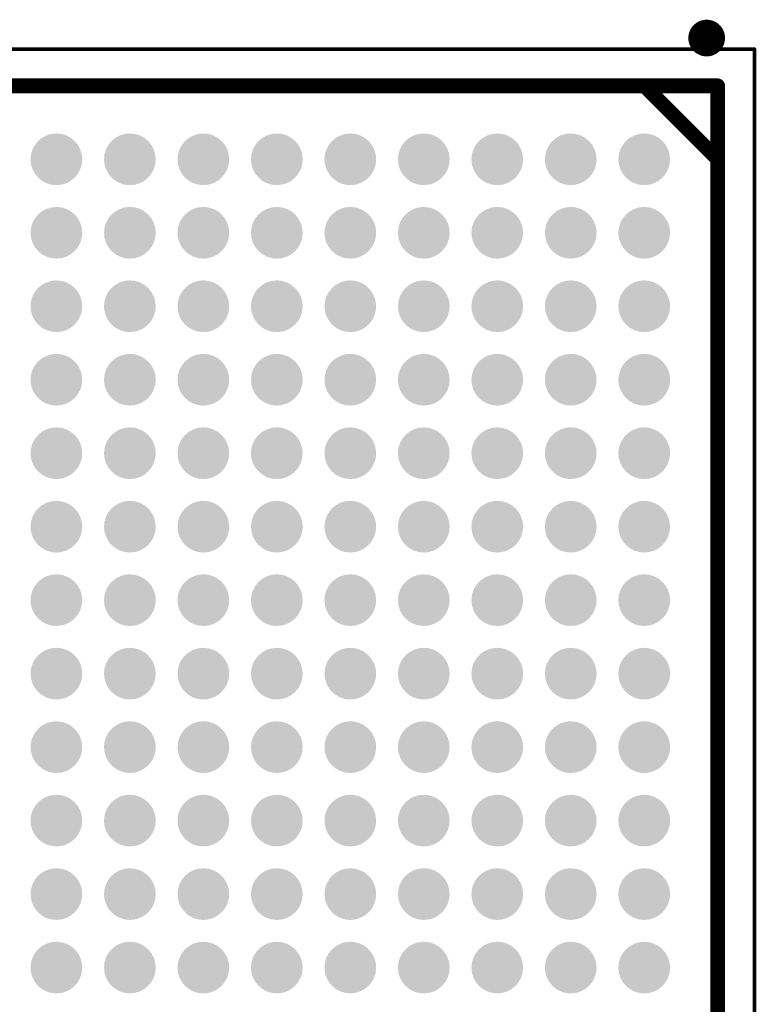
# Model space of a CAD drawing. Header units: inches. Extents: x -0.1 to 65.1, y -0.1 to 95.6.
# Tile 10 of 15: x 37.1 to 47.2, y 50.6 to 64. Entities that reach past the tile are written whole.
import ezdxf

# ---------------------------------------------------------------- set-up
doc = ezdxf.new("R2010")
doc.units = ezdxf.units.IN
for name, color, linetype in [('Mechanical 13', 56, 'Continuous'), ('Mechanical 15', 56, 'Continuous'), ('Top Overlay', 2, 'Continuous'), ('Top Paste', 8, 'Continuous'), ('Top Solder', 216, 'Continuous')]:
    doc.layers.add(name, color=color, linetype=linetype)

# ---------------------------------------------------------------- blocks, each defined once
blk = doc.blocks.new('FFG676_2')
at = {"layer": 'Top Paste'}
h = blk.add_hatch(color=8, dxfattribs=at)
edge = h.paths.add_edge_path()
edge.add_arc((-12.5, 12.5), 0.25, 0, 360)
h = blk.add_hatch(color=8, dxfattribs=at)
edge = h.paths.add_edge_path()
edge.add_arc((-11.5, 12.5), 0.25, 0, 360)
h = blk.add_hatch(color=8, dxfattribs=at)
edge = h.paths.add_edge_path()
edge.add_arc((-10.5, 12.5), 0.25, 0, 360)
h = blk.add_hatch(color=8, dxfattribs=at)
edge = h.paths.add_edge_path()
edge.add_arc((-9.5, 12.5), 0.25, 0, 360)
h = blk.add_hatch(color=8, dxfattribs=at)
edge = h.paths.add_edge_path()
edge.add_arc((-8.5, 12.5), 0.25, 0, 360)
h = blk.add_hatch(color=8, dxfattribs=at)
edge = h.paths.add_edge_path()
edge.add_arc((-7.5, 12.5), 0.25, 0, 360)
h = blk.add_hatch(color=8, dxfattribs=at)
edge = h.paths.add_edge_path()
edge.add_arc((-6.5, 12.5), 0.25, 0, 360)
h = blk.add_hatch(color=8, dxfattribs=at)
edge = h.paths.add_edge_path()
edge.add_arc((-5.5, 12.5), 0.25, 0, 360)
h = blk.add_hatch(color=8, dxfattribs=at)
edge = h.paths.add_edge_path()
edge.add_arc((-4.5, 12.5), 0.25, 0, 360)
h = blk.add_hatch(color=8, dxfattribs=at)
edge = h.paths.add_edge_path()
edge.add_arc((-3.5, 12.5), 0.25, 0, 360)
h = blk.add_hatch(color=8, dxfattribs=at)
edge = h.paths.add_edge_path()
edge.add_arc((-2.5, 12.5), 0.25, 0, 360)
h = blk.add_hatch(color=8, dxfattribs=at)
edge = h.paths.add_edge_path()
edge.add_arc((-1.5, 12.5), 0.25, 0, 360)
h = blk.add_hatch(color=8, dxfattribs=at)
edge = h.paths.add_edge_path()
edge.add_arc((-12.5, 11.5), 0.25, 0, 360)
h = blk.add_hatch(color=8, dxfattribs=at)
edge = h.paths.add_edge_path()
edge.add_arc((-11.5, 11.5), 0.25, 0, 360)
h = blk.add_hatch(color=8, dxfattribs=at)
edge = h.paths.add_edge_path()
edge.add_arc((-10.5, 11.5), 0.25, 0, 360)
h = blk.add_hatch(color=8, dxfattribs=at)
edge = h.paths.add_edge_path()
edge.add_arc((-9.5, 11.5), 0.25, 0, 360)
h = blk.add_hatch(color=8, dxfattribs=at)
edge = h.paths.add_edge_path()
edge.add_arc((-8.5, 11.5), 0.25, 0, 360)
h = blk.add_hatch(color=8, dxfattribs=at)
edge = h.paths.add_edge_path()
edge.add_arc((-7.5, 11.5), 0.25, 0, 360)
h = blk.add_hatch(color=8, dxfattribs=at)
edge = h.paths.add_edge_path()
edge.add_arc((-6.5, 11.5), 0.25, 0, 360)
h = blk.add_hatch(color=8, dxfattribs=at)
edge = h.paths.add_edge_path()
edge.add_arc((-5.5, 11.5), 0.25, 0, 360)
h = blk.add_hatch(color=8, dxfattribs=at)
edge = h.paths.add_edge_path()
edge.add_arc((-4.5, 11.5), 0.25, 0, 360)
h = blk.add_hatch(color=8, dxfattribs=at)
edge = h.paths.add_edge_path()
edge.add_arc((-3.5, 11.5), 0.25, 0, 360)
h = blk.add_hatch(color=8, dxfattribs=at)
edge = h.paths.add_edge_path()
edge.add_arc((-2.5, 11.5), 0.25, 0, 360)
h = blk.add_hatch(color=8, dxfattribs=at)
edge = h.paths.add_edge_path()
edge.add_arc((-1.5, 11.5), 0.25, 0, 360)
h = blk.add_hatch(color=8, dxfattribs=at)
edge = h.paths.add_edge_path()
edge.add_arc((-12.5, 10.5), 0.25, 0, 360)
h = blk.add_hatch(color=8, dxfattribs=at)
edge = h.paths.add_edge_path()
edge.add_arc((-11.5, 10.5), 0.25, 0, 360)
h = blk.add_hatch(color=8, dxfattribs=at)
edge = h.paths.add_edge_path()
edge.add_arc((-10.5, 10.5), 0.25, 0, 360)
h = blk.add_hatch(color=8, dxfattribs=at)
edge = h.paths.add_edge_path()
edge.add_arc((-9.5, 10.5), 0.25, 0, 360)
h = blk.add_hatch(color=8, dxfattribs=at)
edge = h.paths.add_edge_path()
edge.add_arc((-8.5, 10.5), 0.25, 0, 360)
h = blk.add_hatch(color=8, dxfattribs=at)
edge = h.paths.add_edge_path()
edge.add_arc((-7.5, 10.5), 0.25, 0, 360)
h = blk.add_hatch(color=8, dxfattribs=at)
edge = h.paths.add_edge_path()
edge.add_arc((-6.5, 10.5), 0.25, 0, 360)
h = blk.add_hatch(color=8, dxfattribs=at)
edge = h.paths.add_edge_path()
edge.add_arc((-5.5, 10.5), 0.25, 0, 360)
h = blk.add_hatch(color=8, dxfattribs=at)
edge = h.paths.add_edge_path()
edge.add_arc((-4.5, 10.5), 0.25, 0, 360)
h = blk.add_hatch(color=8, dxfattribs=at)
edge = h.paths.add_edge_path()
edge.add_arc((-3.5, 10.5), 0.25, 0, 360)
h = blk.add_hatch(color=8, dxfattribs=at)
edge = h.paths.add_edge_path()
edge.add_arc((-2.5, 10.5), 0.25, 0, 360)
h = blk.add_hatch(color=8, dxfattribs=at)
edge = h.paths.add_edge_path()
edge.add_arc((-1.5, 10.5), 0.25, 0, 360)
h = blk.add_hatch(color=8, dxfattribs=at)
edge = h.paths.add_edge_path()
edge.add_arc((-12.5, 9.5), 0.25, 0, 360)
h = blk.add_hatch(color=8, dxfattribs=at)
edge = h.paths.add_edge_path()
edge.add_arc((-11.5, 9.5), 0.25, 0, 360)
h = blk.add_hatch(color=8, dxfattribs=at)
edge = h.paths.add_edge_path()
edge.add_arc((-10.5, 9.5), 0.25, 0, 360)
h = blk.add_hatch(color=8, dxfattribs=at)
edge = h.paths.add_edge_path()
edge.add_arc((-9.5, 9.5), 0.25, 0, 360)
h = blk.add_hatch(color=8, dxfattribs=at)
edge = h.paths.add_edge_path()
edge.add_arc((-8.5, 9.5), 0.25, 0, 360)
h = blk.add_hatch(color=8, dxfattribs=at)
edge = h.paths.add_edge_path()
edge.add_arc((-7.5, 9.5), 0.25, 0, 360)
h = blk.add_hatch(color=8, dxfattribs=at)
edge = h.paths.add_edge_path()
edge.add_arc((-6.5, 9.5), 0.25, 0, 360)
h = blk.add_hatch(color=8, dxfattribs=at)
edge = h.paths.add_edge_path()
edge.add_arc((-5.5, 9.5), 0.25, 0, 360)
h = blk.add_hatch(color=8, dxfattribs=at)
edge = h.paths.add_edge_path()
edge.add_arc((-4.5, 9.5), 0.25, 0, 360)
h = blk.add_hatch(color=8, dxfattribs=at)
edge = h.paths.add_edge_path()
edge.add_arc((-3.5, 9.5), 0.25, 0, 360)
h = blk.add_hatch(color=8, dxfattribs=at)
edge = h.paths.add_edge_path()
edge.add_arc((-2.5, 9.5), 0.25, 0, 360)
h = blk.add_hatch(color=8, dxfattribs=at)
edge = h.paths.add_edge_path()
edge.add_arc((-1.5, 9.5), 0.25, 0, 360)
h = blk.add_hatch(color=8, dxfattribs=at)
edge = h.paths.add_edge_path()
edge.add_arc((-12.5, 8.5), 0.25, 0, 360)
h = blk.add_hatch(color=8, dxfattribs=at)
edge = h.paths.add_edge_path()
edge.add_arc((-11.5, 8.5), 0.25, 0, 360)
h = blk.add_hatch(color=8, dxfattribs=at)
edge = h.paths.add_edge_path()
edge.add_arc((-10.5, 8.5), 0.25, 0, 360)
h = blk.add_hatch(color=8, dxfattribs=at)
edge = h.paths.add_edge_path()
edge.add_arc((-9.5, 8.5), 0.25, 0, 360)
h = blk.add_hatch(color=8, dxfattribs=at)
edge = h.paths.add_edge_path()
edge.add_arc((-8.5, 8.5), 0.25, 0, 360)
h = blk.add_hatch(color=8, dxfattribs=at)
edge = h.paths.add_edge_path()
edge.add_arc((-7.5, 8.5), 0.25, 0, 360)
h = blk.add_hatch(color=8, dxfattribs=at)
edge = h.paths.add_edge_path()
edge.add_arc((-6.5, 8.5), 0.25, 0, 360)
h = blk.add_hatch(color=8, dxfattribs=at)
edge = h.paths.add_edge_path()
edge.add_arc((-5.5, 8.5), 0.25, 0, 360)
h = blk.add_hatch(color=8, dxfattribs=at)
edge = h.paths.add_edge_path()
edge.add_arc((-4.5, 8.5), 0.25, 0, 360)
h = blk.add_hatch(color=8, dxfattribs=at)
edge = h.paths.add_edge_path()
edge.add_arc((-3.5, 8.5), 0.25, 0, 360)
h = blk.add_hatch(color=8, dxfattribs=at)
edge = h.paths.add_edge_path()
edge.add_arc((-2.5, 8.5), 0.25, 0, 360)
h = blk.add_hatch(color=8, dxfattribs=at)
edge = h.paths.add_edge_path()
edge.add_arc((-1.5, 8.5), 0.25, 0, 360)
h = blk.add_hatch(color=8, dxfattribs=at)
edge = h.paths.add_edge_path()
edge.add_arc((-12.5, 7.5), 0.25, 0, 360)
h = blk.add_hatch(color=8, dxfattribs=at)
edge = h.paths.add_edge_path()
edge.add_arc((-11.5, 7.5), 0.25, 0, 360)
h = blk.add_hatch(color=8, dxfattribs=at)
edge = h.paths.add_edge_path()
edge.add_arc((-10.5, 7.5), 0.25, 0, 360)
h = blk.add_hatch(color=8, dxfattribs=at)
edge = h.paths.add_edge_path()
edge.add_arc((-9.5, 7.5), 0.25, 0, 360)
h = blk.add_hatch(color=8, dxfattribs=at)
edge = h.paths.add_edge_path()
edge.add_arc((-8.5, 7.5), 0.25, 0, 360)
h = blk.add_hatch(color=8, dxfattribs=at)
edge = h.paths.add_edge_path()
edge.add_arc((-7.5, 7.5), 0.25, 0, 360)
h = blk.add_hatch(color=8, dxfattribs=at)
edge = h.paths.add_edge_path()
edge.add_arc((-6.5, 7.5), 0.25, 0, 360)
h = blk.add_hatch(color=8, dxfattribs=at)
edge = h.paths.add_edge_path()
edge.add_arc((-5.5, 7.5), 0.25, 0, 360)
h = blk.add_hatch(color=8, dxfattribs=at)
edge = h.paths.add_edge_path()
edge.add_arc((-4.5, 7.5), 0.25, 0, 360)
h = blk.add_hatch(color=8, dxfattribs=at)
edge = h.paths.add_edge_path()
edge.add_arc((-3.5, 7.5), 0.25, 0, 360)
h = blk.add_hatch(color=8, dxfattribs=at)
edge = h.paths.add_edge_path()
edge.add_arc((-2.5, 7.5), 0.25, 0, 360)
h = blk.add_hatch(color=8, dxfattribs=at)
edge = h.paths.add_edge_path()
edge.add_arc((-1.5, 7.5), 0.25, 0, 360)
h = blk.add_hatch(color=8, dxfattribs=at)
edge = h.paths.add_edge_path()
edge.add_arc((-12.5, 6.5), 0.25, 0, 360)
h = blk.add_hatch(color=8, dxfattribs=at)
edge = h.paths.add_edge_path()
edge.add_arc((-11.5, 6.5), 0.25, 0, 360)
h = blk.add_hatch(color=8, dxfattribs=at)
edge = h.paths.add_edge_path()
edge.add_arc((-10.5, 6.5), 0.25, 0, 360)
h = blk.add_hatch(color=8, dxfattribs=at)
edge = h.paths.add_edge_path()
edge.add_arc((-9.5, 6.5), 0.25, 0, 360)
h = blk.add_hatch(color=8, dxfattribs=at)
edge = h.paths.add_edge_path()
edge.add_arc((-8.5, 6.5), 0.25, 0, 360)
h = blk.add_hatch(color=8, dxfattribs=at)
edge = h.paths.add_edge_path()
edge.add_arc((-7.5, 6.5), 0.25, 0, 360)
h = blk.add_hatch(color=8, dxfattribs=at)
edge = h.paths.add_edge_path()
edge.add_arc((-6.5, 6.5), 0.25, 0, 360)
h = blk.add_hatch(color=8, dxfattribs=at)
edge = h.paths.add_edge_path()
edge.add_arc((-5.5, 6.5), 0.25, 0, 360)
h = blk.add_hatch(color=8, dxfattribs=at)
edge = h.paths.add_edge_path()
edge.add_arc((-4.5, 6.5), 0.25, 0, 360)
h = blk.add_hatch(color=8, dxfattribs=at)
edge = h.paths.add_edge_path()
edge.add_arc((-3.5, 6.5), 0.25, 0, 360)
h = blk.add_hatch(color=8, dxfattribs=at)
edge = h.paths.add_edge_path()
edge.add_arc((-2.5, 6.5), 0.25, 0, 360)
h = blk.add_hatch(color=8, dxfattribs=at)
edge = h.paths.add_edge_path()
edge.add_arc((-1.5, 6.5), 0.25, 0, 360)
h = blk.add_hatch(color=8, dxfattribs=at)
edge = h.paths.add_edge_path()
edge.add_arc((-12.5, 5.5), 0.25, 0, 360)
h = blk.add_hatch(color=8, dxfattribs=at)
edge = h.paths.add_edge_path()
edge.add_arc((-11.5, 5.5), 0.25, 0, 360)
h = blk.add_hatch(color=8, dxfattribs=at)
edge = h.paths.add_edge_path()
edge.add_arc((-10.5, 5.5), 0.25, 0, 360)
h = blk.add_hatch(color=8, dxfattribs=at)
edge = h.paths.add_edge_path()
edge.add_arc((-9.5, 5.5), 0.25, 0, 360)
h = blk.add_hatch(color=8, dxfattribs=at)
edge = h.paths.add_edge_path()
edge.add_arc((-8.5, 5.5), 0.25, 0, 360)
h = blk.add_hatch(color=8, dxfattribs=at)
edge = h.paths.add_edge_path()
edge.add_arc((-7.5, 5.5), 0.25, 0, 360)
h = blk.add_hatch(color=8, dxfattribs=at)
edge = h.paths.add_edge_path()
edge.add_arc((-6.5, 5.5), 0.25, 0, 360)
h = blk.add_hatch(color=8, dxfattribs=at)
edge = h.paths.add_edge_path()
edge.add_arc((-5.5, 5.5), 0.25, 0, 360)
h = blk.add_hatch(color=8, dxfattribs=at)
edge = h.paths.add_edge_path()
edge.add_arc((-4.5, 5.5), 0.25, 0, 360)
h = blk.add_hatch(color=8, dxfattribs=at)
edge = h.paths.add_edge_path()
edge.add_arc((-3.5, 5.5), 0.25, 0, 360)
h = blk.add_hatch(color=8, dxfattribs=at)
edge = h.paths.add_edge_path()
edge.add_arc((-2.5, 5.5), 0.25, 0, 360)
h = blk.add_hatch(color=8, dxfattribs=at)
edge = h.paths.add_edge_path()
edge.add_arc((-1.5, 5.5), 0.25, 0, 360)
h = blk.add_hatch(color=8, dxfattribs=at)
edge = h.paths.add_edge_path()
edge.add_arc((-12.5, 4.5), 0.25, 0, 360)
h = blk.add_hatch(color=8, dxfattribs=at)
edge = h.paths.add_edge_path()
edge.add_arc((-11.5, 4.5), 0.25, 0, 360)
h = blk.add_hatch(color=8, dxfattribs=at)
edge = h.paths.add_edge_path()
edge.add_arc((-10.5, 4.5), 0.25, 0, 360)
h = blk.add_hatch(color=8, dxfattribs=at)
edge = h.paths.add_edge_path()
edge.add_arc((-9.5, 4.5), 0.25, 0, 360)
h = blk.add_hatch(color=8, dxfattribs=at)
edge = h.paths.add_edge_path()
edge.add_arc((-8.5, 4.5), 0.25, 0, 360)
h = blk.add_hatch(color=8, dxfattribs=at)
edge = h.paths.add_edge_path()
edge.add_arc((-7.5, 4.5), 0.25, 0, 360)
h = blk.add_hatch(color=8, dxfattribs=at)
edge = h.paths.add_edge_path()
edge.add_arc((-6.5, 4.5), 0.25, 0, 360)
h = blk.add_hatch(color=8, dxfattribs=at)
edge = h.paths.add_edge_path()
edge.add_arc((-5.5, 4.5), 0.25, 0, 360)
h = blk.add_hatch(color=8, dxfattribs=at)
edge = h.paths.add_edge_path()
edge.add_arc((-4.5, 4.5), 0.25, 0, 360)
h = blk.add_hatch(color=8, dxfattribs=at)
edge = h.paths.add_edge_path()
edge.add_arc((-3.5, 4.5), 0.25, 0, 360)
h = blk.add_hatch(color=8, dxfattribs=at)
edge = h.paths.add_edge_path()
edge.add_arc((-2.5, 4.5), 0.25, 0, 360)
h = blk.add_hatch(color=8, dxfattribs=at)
edge = h.paths.add_edge_path()
edge.add_arc((-1.5, 4.5), 0.25, 0, 360)
at = {"layer": 'Top Solder'}
h = blk.add_hatch(color=216, dxfattribs=at)
edge = h.paths.add_edge_path()
edge.add_arc((-12.5, 12.5), 0.352, 0, 360)
h = blk.add_hatch(color=216, dxfattribs=at)
edge = h.paths.add_edge_path()
edge.add_arc((-11.5, 12.5), 0.352, 0, 360)
h = blk.add_hatch(color=216, dxfattribs=at)
edge = h.paths.add_edge_path()
edge.add_arc((-10.5, 12.5), 0.352, 0, 360)
h = blk.add_hatch(color=216, dxfattribs=at)
edge = h.paths.add_edge_path()
edge.add_arc((-9.5, 12.5), 0.352, 0, 360)
h = blk.add_hatch(color=216, dxfattribs=at)
edge = h.paths.add_edge_path()
edge.add_arc((-8.5, 12.5), 0.352, 0, 360)
h = blk.add_hatch(color=216, dxfattribs=at)
edge = h.paths.add_edge_path()
edge.add_arc((-7.5, 12.5), 0.352, 0, 360)
h = blk.add_hatch(color=216, dxfattribs=at)
edge = h.paths.add_edge_path()
edge.add_arc((-6.5, 12.5), 0.352, 0, 360)
h = blk.add_hatch(color=216, dxfattribs=at)
edge = h.paths.add_edge_path()
edge.add_arc((-5.5, 12.5), 0.352, 0, 360)
h = blk.add_hatch(color=216, dxfattribs=at)
edge = h.paths.add_edge_path()
edge.add_arc((-4.5, 12.5), 0.352, 0, 360)
h = blk.add_hatch(color=216, dxfattribs=at)
edge = h.paths.add_edge_path()
edge.add_arc((-3.5, 12.5), 0.352, 0, 360)
h = blk.add_hatch(color=216, dxfattribs=at)
edge = h.paths.add_edge_path()
edge.add_arc((-2.5, 12.5), 0.352, 0, 360)
h = blk.add_hatch(color=216, dxfattribs=at)
edge = h.paths.add_edge_path()
edge.add_arc((-1.5, 12.5), 0.352, 0, 360)
h = blk.add_hatch(color=216, dxfattribs=at)
edge = h.paths.add_edge_path()
edge.add_arc((-12.5, 11.5), 0.352, 0, 360)
h = blk.add_hatch(color=216, dxfattribs=at)
edge = h.paths.add_edge_path()
edge.add_arc((-11.5, 11.5), 0.352, 0, 360)
h = blk.add_hatch(color=216, dxfattribs=at)
edge = h.paths.add_edge_path()
edge.add_arc((-10.5, 11.5), 0.352, 0, 360)
h = blk.add_hatch(color=216, dxfattribs=at)
edge = h.paths.add_edge_path()
edge.add_arc((-9.5, 11.5), 0.352, 0, 360)
h = blk.add_hatch(color=216, dxfattribs=at)
edge = h.paths.add_edge_path()
edge.add_arc((-8.5, 11.5), 0.352, 0, 360)
h = blk.add_hatch(color=216, dxfattribs=at)
edge = h.paths.add_edge_path()
edge.add_arc((-7.5, 11.5), 0.352, 0, 360)
h = blk.add_hatch(color=216, dxfattribs=at)
edge = h.paths.add_edge_path()
edge.add_arc((-6.5, 11.5), 0.352, 0, 360)
h = blk.add_hatch(color=216, dxfattribs=at)
edge = h.paths.add_edge_path()
edge.add_arc((-5.5, 11.5), 0.352, 0, 360)
h = blk.add_hatch(color=216, dxfattribs=at)
edge = h.paths.add_edge_path()
edge.add_arc((-4.5, 11.5), 0.352, 0, 360)
h = blk.add_hatch(color=216, dxfattribs=at)
edge = h.paths.add_edge_path()
edge.add_arc((-3.5, 11.5), 0.352, 0, 360)
h = blk.add_hatch(color=216, dxfattribs=at)
edge = h.paths.add_edge_path()
edge.add_arc((-2.5, 11.5), 0.352, 0, 360)
h = blk.add_hatch(color=216, dxfattribs=at)
edge = h.paths.add_edge_path()
edge.add_arc((-1.5, 11.5), 0.352, 0, 360)
h = blk.add_hatch(color=216, dxfattribs=at)
edge = h.paths.add_edge_path()
edge.add_arc((-12.5, 10.5), 0.352, 0, 360)
h = blk.add_hatch(color=216, dxfattribs=at)
edge = h.paths.add_edge_path()
edge.add_arc((-11.5, 10.5), 0.352, 0, 360)
h = blk.add_hatch(color=216, dxfattribs=at)
edge = h.paths.add_edge_path()
edge.add_arc((-10.5, 10.5), 0.352, 0, 360)
h = blk.add_hatch(color=216, dxfattribs=at)
edge = h.paths.add_edge_path()
edge.add_arc((-9.5, 10.5), 0.352, 0, 360)
h = blk.add_hatch(color=216, dxfattribs=at)
edge = h.paths.add_edge_path()
edge.add_arc((-8.5, 10.5), 0.352, 0, 360)
h = blk.add_hatch(color=216, dxfattribs=at)
edge = h.paths.add_edge_path()
edge.add_arc((-7.5, 10.5), 0.352, 0, 360)
h = blk.add_hatch(color=216, dxfattribs=at)
edge = h.paths.add_edge_path()
edge.add_arc((-6.5, 10.5), 0.352, 0, 360)
h = blk.add_hatch(color=216, dxfattribs=at)
edge = h.paths.add_edge_path()
edge.add_arc((-5.5, 10.5), 0.352, 0, 360)
h = blk.add_hatch(color=216, dxfattribs=at)
edge = h.paths.add_edge_path()
edge.add_arc((-4.5, 10.5), 0.352, 0, 360)
h = blk.add_hatch(color=216, dxfattribs=at)
edge = h.paths.add_edge_path()
edge.add_arc((-3.5, 10.5), 0.352, 0, 360)
h = blk.add_hatch(color=216, dxfattribs=at)
edge = h.paths.add_edge_path()
edge.add_arc((-2.5, 10.5), 0.352, 0, 360)
h = blk.add_hatch(color=216, dxfattribs=at)
edge = h.paths.add_edge_path()
edge.add_arc((-1.5, 10.5), 0.352, 0, 360)
h = blk.add_hatch(color=216, dxfattribs=at)
edge = h.paths.add_edge_path()
edge.add_arc((-12.5, 9.5), 0.352, 0, 360)
h = blk.add_hatch(color=216, dxfattribs=at)
edge = h.paths.add_edge_path()
edge.add_arc((-11.5, 9.5), 0.352, 0, 360)
h = blk.add_hatch(color=216, dxfattribs=at)
edge = h.paths.add_edge_path()
edge.add_arc((-10.5, 9.5), 0.352, 0, 360)
h = blk.add_hatch(color=216, dxfattribs=at)
edge = h.paths.add_edge_path()
edge.add_arc((-9.5, 9.5), 0.352, 0, 360)
h = blk.add_hatch(color=216, dxfattribs=at)
edge = h.paths.add_edge_path()
edge.add_arc((-8.5, 9.5), 0.352, 0, 360)
h = blk.add_hatch(color=216, dxfattribs=at)
edge = h.paths.add_edge_path()
edge.add_arc((-7.5, 9.5), 0.352, 0, 360)
h = blk.add_hatch(color=216, dxfattribs=at)
edge = h.paths.add_edge_path()
edge.add_arc((-6.5, 9.5), 0.352, 0, 360)
h = blk.add_hatch(color=216, dxfattribs=at)
edge = h.paths.add_edge_path()
edge.add_arc((-5.5, 9.5), 0.352, 0, 360)
h = blk.add_hatch(color=216, dxfattribs=at)
edge = h.paths.add_edge_path()
edge.add_arc((-4.5, 9.5), 0.352, 0, 360)
h = blk.add_hatch(color=216, dxfattribs=at)
edge = h.paths.add_edge_path()
edge.add_arc((-3.5, 9.5), 0.352, 0, 360)
h = blk.add_hatch(color=216, dxfattribs=at)
edge = h.paths.add_edge_path()
edge.add_arc((-2.5, 9.5), 0.352, 0, 360)
h = blk.add_hatch(color=216, dxfattribs=at)
edge = h.paths.add_edge_path()
edge.add_arc((-1.5, 9.5), 0.352, 0, 360)
h = blk.add_hatch(color=216, dxfattribs=at)
edge = h.paths.add_edge_path()
edge.add_arc((-12.5, 8.5), 0.352, 0, 360)
h = blk.add_hatch(color=216, dxfattribs=at)
edge = h.paths.add_edge_path()
edge.add_arc((-11.5, 8.5), 0.352, 0, 360)
h = blk.add_hatch(color=216, dxfattribs=at)
edge = h.paths.add_edge_path()
edge.add_arc((-10.5, 8.5), 0.352, 0, 360)
h = blk.add_hatch(color=216, dxfattribs=at)
edge = h.paths.add_edge_path()
edge.add_arc((-9.5, 8.5), 0.352, 0, 360)
h = blk.add_hatch(color=216, dxfattribs=at)
edge = h.paths.add_edge_path()
edge.add_arc((-8.5, 8.5), 0.352, 0, 360)
h = blk.add_hatch(color=216, dxfattribs=at)
edge = h.paths.add_edge_path()
edge.add_arc((-7.5, 8.5), 0.352, 0, 360)
h = blk.add_hatch(color=216, dxfattribs=at)
edge = h.paths.add_edge_path()
edge.add_arc((-6.5, 8.5), 0.352, 0, 360)
h = blk.add_hatch(color=216, dxfattribs=at)
edge = h.paths.add_edge_path()
edge.add_arc((-5.5, 8.5), 0.352, 0, 360)
h = blk.add_hatch(color=216, dxfattribs=at)
edge = h.paths.add_edge_path()
edge.add_arc((-4.5, 8.5), 0.352, 0, 360)
h = blk.add_hatch(color=216, dxfattribs=at)
edge = h.paths.add_edge_path()
edge.add_arc((-3.5, 8.5), 0.352, 0, 360)
h = blk.add_hatch(color=216, dxfattribs=at)
edge = h.paths.add_edge_path()
edge.add_arc((-2.5, 8.5), 0.352, 0, 360)
h = blk.add_hatch(color=216, dxfattribs=at)
edge = h.paths.add_edge_path()
edge.add_arc((-1.5, 8.5), 0.352, 0, 360)
h = blk.add_hatch(color=216, dxfattribs=at)
edge = h.paths.add_edge_path()
edge.add_arc((-12.5, 7.5), 0.352, 0, 360)
h = blk.add_hatch(color=216, dxfattribs=at)
edge = h.paths.add_edge_path()
edge.add_arc((-11.5, 7.5), 0.352, 0, 360)
h = blk.add_hatch(color=216, dxfattribs=at)
edge = h.paths.add_edge_path()
edge.add_arc((-10.5, 7.5), 0.352, 0, 360)
h = blk.add_hatch(color=216, dxfattribs=at)
edge = h.paths.add_edge_path()
edge.add_arc((-9.5, 7.5), 0.352, 0, 360)
h = blk.add_hatch(color=216, dxfattribs=at)
edge = h.paths.add_edge_path()
edge.add_arc((-8.5, 7.5), 0.352, 0, 360)
h = blk.add_hatch(color=216, dxfattribs=at)
edge = h.paths.add_edge_path()
edge.add_arc((-7.5, 7.5), 0.352, 0, 360)
h = blk.add_hatch(color=216, dxfattribs=at)
edge = h.paths.add_edge_path()
edge.add_arc((-6.5, 7.5), 0.352, 0, 360)
h = blk.add_hatch(color=216, dxfattribs=at)
edge = h.paths.add_edge_path()
edge.add_arc((-5.5, 7.5), 0.352, 0, 360)
h = blk.add_hatch(color=216, dxfattribs=at)
edge = h.paths.add_edge_path()
edge.add_arc((-4.5, 7.5), 0.352, 0, 360)
h = blk.add_hatch(color=216, dxfattribs=at)
edge = h.paths.add_edge_path()
edge.add_arc((-3.5, 7.5), 0.352, 0, 360)
h = blk.add_hatch(color=216, dxfattribs=at)
edge = h.paths.add_edge_path()
edge.add_arc((-2.5, 7.5), 0.352, 0, 360)
h = blk.add_hatch(color=216, dxfattribs=at)
edge = h.paths.add_edge_path()
edge.add_arc((-1.5, 7.5), 0.352, 0, 360)
h = blk.add_hatch(color=216, dxfattribs=at)
edge = h.paths.add_edge_path()
edge.add_arc((-12.5, 6.5), 0.352, 0, 360)
h = blk.add_hatch(color=216, dxfattribs=at)
edge = h.paths.add_edge_path()
edge.add_arc((-11.5, 6.5), 0.352, 0, 360)
h = blk.add_hatch(color=216, dxfattribs=at)
edge = h.paths.add_edge_path()
edge.add_arc((-10.5, 6.5), 0.352, 0, 360)
h = blk.add_hatch(color=216, dxfattribs=at)
edge = h.paths.add_edge_path()
edge.add_arc((-9.5, 6.5), 0.352, 0, 360)
h = blk.add_hatch(color=216, dxfattribs=at)
edge = h.paths.add_edge_path()
edge.add_arc((-8.5, 6.5), 0.352, 0, 360)
h = blk.add_hatch(color=216, dxfattribs=at)
edge = h.paths.add_edge_path()
edge.add_arc((-7.5, 6.5), 0.352, 0, 360)
h = blk.add_hatch(color=216, dxfattribs=at)
edge = h.paths.add_edge_path()
edge.add_arc((-6.5, 6.5), 0.352, 0, 360)
h = blk.add_hatch(color=216, dxfattribs=at)
edge = h.paths.add_edge_path()
edge.add_arc((-5.5, 6.5), 0.352, 0, 360)
h = blk.add_hatch(color=216, dxfattribs=at)
edge = h.paths.add_edge_path()
edge.add_arc((-4.5, 6.5), 0.352, 0, 360)
h = blk.add_hatch(color=216, dxfattribs=at)
edge = h.paths.add_edge_path()
edge.add_arc((-3.5, 6.5), 0.352, 0, 360)
h = blk.add_hatch(color=216, dxfattribs=at)
edge = h.paths.add_edge_path()
edge.add_arc((-2.5, 6.5), 0.352, 0, 360)
h = blk.add_hatch(color=216, dxfattribs=at)
edge = h.paths.add_edge_path()
edge.add_arc((-1.5, 6.5), 0.352, 0, 360)
h = blk.add_hatch(color=216, dxfattribs=at)
edge = h.paths.add_edge_path()
edge.add_arc((-12.5, 5.5), 0.352, 0, 360)
h = blk.add_hatch(color=216, dxfattribs=at)
edge = h.paths.add_edge_path()
edge.add_arc((-11.5, 5.5), 0.352, 0, 360)
h = blk.add_hatch(color=216, dxfattribs=at)
edge = h.paths.add_edge_path()
edge.add_arc((-10.5, 5.5), 0.352, 0, 360)
h = blk.add_hatch(color=216, dxfattribs=at)
edge = h.paths.add_edge_path()
edge.add_arc((-9.5, 5.5), 0.352, 0, 360)
h = blk.add_hatch(color=216, dxfattribs=at)
edge = h.paths.add_edge_path()
edge.add_arc((-8.5, 5.5), 0.352, 0, 360)
h = blk.add_hatch(color=216, dxfattribs=at)
edge = h.paths.add_edge_path()
edge.add_arc((-7.5, 5.5), 0.352, 0, 360)
h = blk.add_hatch(color=216, dxfattribs=at)
edge = h.paths.add_edge_path()
edge.add_arc((-6.5, 5.5), 0.352, 0, 360)
h = blk.add_hatch(color=216, dxfattribs=at)
edge = h.paths.add_edge_path()
edge.add_arc((-5.5, 5.5), 0.352, 0, 360)
h = blk.add_hatch(color=216, dxfattribs=at)
edge = h.paths.add_edge_path()
edge.add_arc((-4.5, 5.5), 0.352, 0, 360)
h = blk.add_hatch(color=216, dxfattribs=at)
edge = h.paths.add_edge_path()
edge.add_arc((-3.5, 5.5), 0.352, 0, 360)
h = blk.add_hatch(color=216, dxfattribs=at)
edge = h.paths.add_edge_path()
edge.add_arc((-2.5, 5.5), 0.352, 0, 360)
h = blk.add_hatch(color=216, dxfattribs=at)
edge = h.paths.add_edge_path()
edge.add_arc((-1.5, 5.5), 0.352, 0, 360)
h = blk.add_hatch(color=216, dxfattribs=at)
edge = h.paths.add_edge_path()
edge.add_arc((-12.5, 4.5), 0.352, 0, 360)
h = blk.add_hatch(color=216, dxfattribs=at)
edge = h.paths.add_edge_path()
edge.add_arc((-11.5, 4.5), 0.352, 0, 360)
h = blk.add_hatch(color=216, dxfattribs=at)
edge = h.paths.add_edge_path()
edge.add_arc((-10.5, 4.5), 0.352, 0, 360)
h = blk.add_hatch(color=216, dxfattribs=at)
edge = h.paths.add_edge_path()
edge.add_arc((-9.5, 4.5), 0.352, 0, 360)
h = blk.add_hatch(color=216, dxfattribs=at)
edge = h.paths.add_edge_path()
edge.add_arc((-8.5, 4.5), 0.352, 0, 360)
h = blk.add_hatch(color=216, dxfattribs=at)
edge = h.paths.add_edge_path()
edge.add_arc((-7.5, 4.5), 0.352, 0, 360)
h = blk.add_hatch(color=216, dxfattribs=at)
edge = h.paths.add_edge_path()
edge.add_arc((-6.5, 4.5), 0.352, 0, 360)
h = blk.add_hatch(color=216, dxfattribs=at)
edge = h.paths.add_edge_path()
edge.add_arc((-5.5, 4.5), 0.352, 0, 360)
h = blk.add_hatch(color=216, dxfattribs=at)
edge = h.paths.add_edge_path()
edge.add_arc((-4.5, 4.5), 0.352, 0, 360)
h = blk.add_hatch(color=216, dxfattribs=at)
edge = h.paths.add_edge_path()
edge.add_arc((-3.5, 4.5), 0.352, 0, 360)
h = blk.add_hatch(color=216, dxfattribs=at)
edge = h.paths.add_edge_path()
edge.add_arc((-2.5, 4.5), 0.352, 0, 360)
h = blk.add_hatch(color=216, dxfattribs=at)
edge = h.paths.add_edge_path()
edge.add_arc((-1.5, 4.5), 0.352, 0, 360)
at = {"layer": 'Mechanical 13'}
for points in [[(-13.5, -13.5, 0.1, 0.1, 0), (-13.5, 13.5, 0.1, 0.1, 0)], [(13.5, 13.5, 0.1, 0.1, 0), (-13.5, 13.5, 0.1, 0.1, 0)]]:
    blk.add_lwpolyline(points, format="xyseb", dxfattribs=at)
blk.add_lwpolyline([(-13.525, 13.5, 0.05, 0.05, 1), (-13.475, 13.5, 0.05, 0.05, 1)], format="xyseb", close=True, dxfattribs=at)
blk.add_lwpolyline([(-13.525, 13.5, 0.05, 0.05, 1), (-13.475, 13.5, 0.05, 0.05, 1)], format="xyseb", close=True, dxfattribs=at)
at = {"layer": 'Mechanical 15'}
for points in [[(-14, -14, 0.05, 0.05, 0), (-14, 14, 0.05, 0.05, 0)], [(14, 14, 0.05, 0.05, 0), (-14, 14, 0.05, 0.05, 0)]]:
    blk.add_lwpolyline(points, format="xyseb", dxfattribs=at)
blk.add_lwpolyline([(-14.012, 14, 0.025, 0.025, 1), (-13.988, 14, 0.025, 0.025, 1)], format="xyseb", close=True, dxfattribs=at)
blk.add_lwpolyline([(-14.012, 14, 0.025, 0.025, 1), (-13.988, 14, 0.025, 0.025, 1)], format="xyseb", close=True, dxfattribs=at)
at = {"layer": 'Top Overlay'}
for p, q in [((-13.5, 13.5), (-12.5, 13.5)), ((-12.5, 13.5), (-13.5, 12.5)), ((-13.5, 12.5), (-13.5, 13.5))]:
    blk.add_line(p, q, dxfattribs=at)
for points in [[(-14.025, 13.35, 0.25, 0.25, 1), (-14.275, 13.35, 0.25, 0.25, 1)], [(-13.55, 13.5, 0.1, 0.1, 1), (-13.45, 13.5, 0.1, 0.1, 1)], [(-13.55, 13.5, 0.1, 0.1, 1), (-13.45, 13.5, 0.1, 0.1, 1)], [(-12.55, 13.5, 0.1, 0.1, 1), (-12.45, 13.5, 0.1, 0.1, 1)], [(-14.337, 13.35, 0.125, 0.125, 1), (-14.213, 13.35, 0.125, 0.125, 1)], [(-14.087, 13.35, 0.125, 0.125, 1), (-13.962, 13.35, 0.125, 0.125, 1)], [(-13.55, 12.5, 0.1, 0.1, 1), (-13.45, 12.5, 0.1, 0.1, 1)]]:
    blk.add_lwpolyline(points, format="xyseb", close=True, dxfattribs=at)
for points in [[(-13.5, 12.5, 0.2, 0.2, 0), (-12.5, 13.5, 0.2, 0.2, 0)], [(-13.5, -13.5, 0.2, 0.2, 0), (-13.5, 13.5, 0.2, 0.2, 0)], [(13.5, 13.5, 0.2, 0.2, 0), (-13.5, 13.5, 0.2, 0.2, 0)]]:
    blk.add_lwpolyline(points, format="xyseb", dxfattribs=at)

msp = doc.modelspace()

# ---------------------------------------------------------------- block references
at = {"rotation": 270}
msp.add_blockref('FFG676_2', (33.139, 49.618), dxfattribs=at)

doc.saveas('drawing.dxf')
